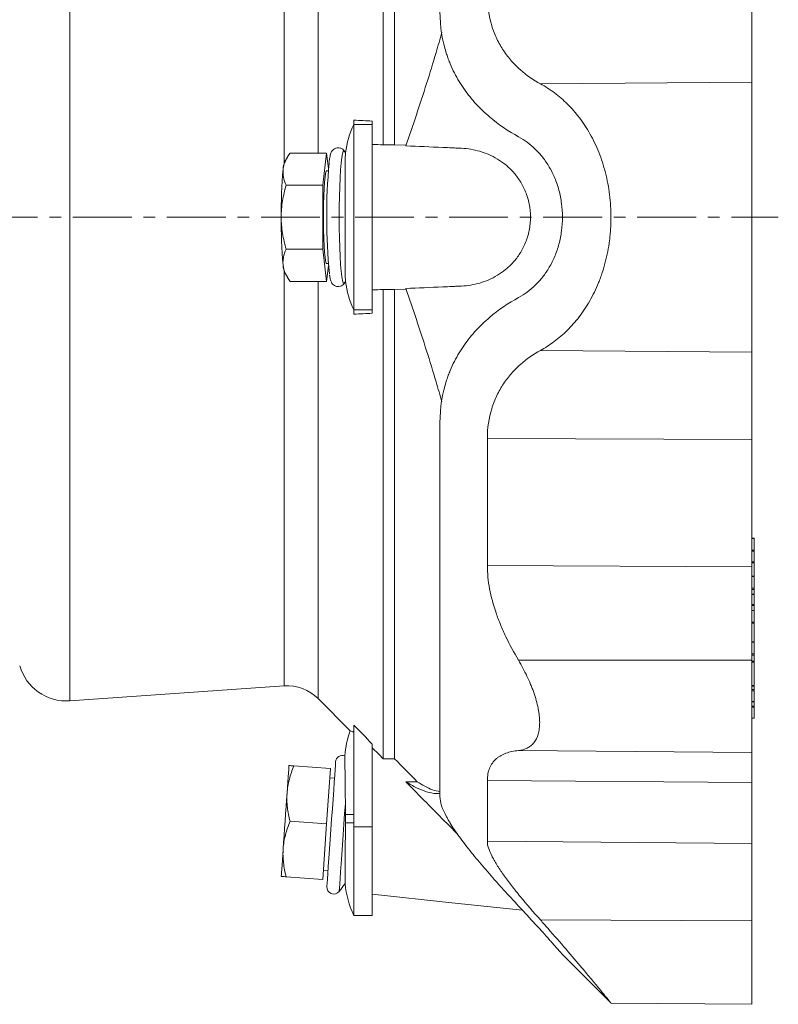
# Model space of a CAD drawing. Header units: millimetres. Extents: x 24 to 822, y -62 to 722.
# Tile 2 of 8: x 196 to 360, y -62 to 151. Entities that reach past the tile are written whole.
import ezdxf

# ---------------------------------------------------------------- set-up
doc = ezdxf.new("R2010")
doc.units = ezdxf.units.MM
doc.linetypes.add('CENTERX2', pattern=[20.32, 12.7, -2.54, 2.54, -2.54])
doc.layers.add('FORMAT', color=7, linetype='Continuous')

msp = doc.modelspace()

# ---------------------------------------------------------------- linework, layer by layer
at = {"color": 7, "linetype": 'Continuous', "lineweight": 15}
for p, q in [((274.18, 123.96), (274.18, 225.3)), ((276.65, 123.96), (276.65, 225.3)), ((267.84, 128.32), (267.84, 129.28)), ((267.84, 88.36), (267.84, 128.32)), ((271.84, 128.32), (271.84, 129.1)), ((271.84, 88.36), (271.84, 128.32)), ((274.18, 123.96), (276.65, 123.96)), ((276.65, 123.96), (279.1, 123.86)), ((253.51, 121.3), (252.9, 120.25)), ((261.98, 122.19), (254.07, 122.19)), ((261.98, 122.19), (261.15, 115.27)), ((262.39, 118.84), (261.98, 122.19)), ((265.83, 122.58), (265.8, 122.63)), ((262.35, 118.34), (261.98, 118.34)), ((261.15, 115.27), (253.24, 115.27)), ((261.15, 115.27), (261.15, 101.41)), ((261.15, 101.41), (253.24, 101.41)), ((261.15, 101.41), (261.98, 94.48)), ((261.98, 98.34), (262.35, 98.34)), ((261.98, 94.48), (262.39, 97.84)), ((252.9, 96.43), (253.51, 95.37)), ((261.98, 94.48), (254.07, 94.48)), ((265.8, 94.05), (265.83, 94.09)), ((276.65, 92.71), (274.18, 92.71)), ((274.18, -8.62), (274.18, 92.71)), ((279.1, 92.82), (276.65, 92.71)), ((276.65, -8.62), (276.65, 92.71)), ((267.84, 87.4), (267.84, 88.36)), ((271.84, 87.58), (271.84, 88.36)), ((354.35, 39.01), (353.84, 39.01)), ((354.35, 36.43), (354.35, 38.96)), ((354.35, 33.9), (354.35, 36.23)), ((354.35, 30.79), (354.35, 33.7)), ((354.35, 30.78), (353.84, 30.78)), ((354.35, 28.2), (354.35, 30.72)), ((354.35, 26.95), (354.35, 27.9)), ((354.35, 26.94), (353.84, 26.94)), ((354.35, 24.68), (354.35, 26.88)), ((354.35, 23.42), (353.84, 23.42)), ((354.35, 23.43), (354.35, 24.48)), ((354.35, 20.84), (354.35, 23.36)), ((354.35, 16.64), (354.35, 20.64)), ((354.35, 16.62), (353.84, 16.62)), ((354.35, 14.05), (354.35, 16.57)), ((354.35, 12.48), (354.35, 13.74)), ((206.5, 3.89), (252.77, 7.13)), ((354.35, 6.3), (354.35, 7.05)), ((260.15, 4.37), (267.09, -2.58)), ((354.35, 3.71), (354.35, 6.05)), ((353.84, 3.66), (354.35, 3.66)), ((354.35, 2.76), (354.35, 3.64)), ((354.35, 0.17), (354.35, 2.5)), ((353.84, 0.11), (354.35, 0.11)), ((267.84, -23.33), (267.84, -1.35)), ((271.84, -23.33), (271.84, -5.45)), ((262.82, -10.73), (254.91, -10.17)), ((274.18, -8.62), (276.65, -8.62)), ((262.82, -10.73), (261.98, -22.7)), ((263.68, -12.79), (262.68, -12.72)), ((279.06, -13.58), (281.54, -13.58)), ((261.98, -22.7), (254.07, -22.14)), ((261.98, -22.7), (261.15, -34.67)), ((267.84, -42.46), (267.84, -23.33)), ((271.84, -42.46), (271.84, -23.33)), ((261.29, -32.67), (262.28, -32.74)), ((261.15, -34.67), (253.24, -34.12)), ((267.84, -42.46), (271.84, -42.46)), ((312.92, -50.91), (323.34, -61.33)), ((323.35, -61.39), (353.84, -61.66))]:
    msp.add_line(p, q, dxfattribs=at)
at = {"color": 8, "linetype": 'Continuous', "lineweight": 0}
for p, q in [((206.5, 212.79), (206.5, 3.89)), ((260.15, 122.19), (260.15, 212.31)), ((252.77, 119.85), (252.77, 209.55)), ((353.84, 137.49), (308.16, 137.13)), ((271.84, 128.32), (267.84, 128.32)), ((252.77, 7.13), (252.77, 96.83)), ((260.15, 4.37), (260.15, 94.48)), ((271.84, 88.36), (267.84, 88.36)), ((353.84, 79.19), (308.16, 79.55)), ((353.84, 60.35), (296.7, 60.51)), ((354.35, 38.96), (353.84, 38.96)), ((354.35, 36.43), (353.84, 36.43)), ((354.35, 36.23), (353.84, 36.23)), ((353.84, 32.85), (296.7, 33.11)), ((354.35, 33.9), (353.84, 33.9)), ((354.35, 33.7), (353.84, 33.7)), ((354.35, 30.72), (353.84, 30.72)), ((354.35, 28.2), (353.84, 28.2)), ((354.35, 27.9), (353.84, 27.9)), ((354.35, 26.88), (353.84, 26.88)), ((354.35, 24.68), (353.84, 24.68)), ((354.35, 24.48), (353.84, 24.48)), ((354.35, 23.36), (353.84, 23.36)), ((354.35, 20.84), (353.84, 20.84)), ((354.35, 20.64), (353.84, 20.64)), ((354.35, 16.57), (353.84, 16.57)), ((354.35, 14.05), (353.84, 14.05)), ((354.35, 13.74), (353.84, 13.74)), ((353.84, 12.66), (303.4, 12.69)), ((354.35, 12.48), (353.84, 12.48)), ((354.35, 12.23), (353.84, 12.23)), ((354.35, 7.23), (353.84, 7.23)), ((354.35, 7.05), (353.84, 7.05)), ((354.35, 6.3), (353.84, 6.3)), ((354.35, 6.05), (353.84, 6.05)), ((354.35, 3.71), (353.84, 3.71)), ((354.35, 2.76), (353.84, 2.76)), ((354.35, 2.5), (353.84, 2.5)), ((354.35, 0.17), (353.84, 0.17)), ((353.84, -7.28), (303.4, -6.84)), ((353.84, -13.74), (296.7, -13.31)), ((267.84, -20.66), (266.04, -20.66)), ((267.84, -22.46), (266.04, -22.46)), ((271.84, -23.33), (267.84, -23.33)), ((353.84, -26.93), (296.7, -26.46)), ((353.84, -43.61), (308.16, -43.44))]:
    msp.add_line(p, q, dxfattribs=at)
at = {"color": 8, "linetype": 'Continuous', "lineweight": 0, "flags": 128}
for points in [[(265.8, 122.63), (265.72, 122.7), (265.56, 122.55), (265.4, 122.04), (265.26, 121.19), (265.12, 120.02), (265, 118.56), (264.9, 116.84), (264.81, 114.91), (264.75, 112.81), (264.71, 110.6), (264.7, 108.34), (264.71, 106.07), (264.75, 103.87), (264.81, 101.77), (264.9, 99.84), (265, 98.12), (265.12, 96.66), (265.26, 95.49), (265.4, 94.64), (265.56, 94.13), (265.72, 93.98), (265.8, 94.05)], [(266.03, -18.32), (265.87, -20.52), (265.72, -22.78), (265.56, -25.04), (265.4, -27.25), (265.26, -29.35), (265.12, -31.29), (265, -33.02), (264.9, -34.5), (264.81, -35.7), (264.75, -36.57), (264.71, -37.1), (264.7, -37.28)]]:
    msp.add_lwpolyline(points, dxfattribs=at)
at = {"color": 7, "linetype": 'Continuous', "lineweight": 15, "flags": 128}
for points in [[(261.98, 118.34), (261.88, 118.24), (261.75, 117.79), (261.63, 117), (261.53, 115.9), (261.43, 114.52), (261.36, 112.92), (261.31, 111.16), (261.29, 109.29), (261.29, 107.39), (261.31, 105.52), (261.36, 103.76), (261.43, 102.16), (261.53, 100.78), (261.63, 99.68), (261.75, 98.89), (261.88, 98.44), (261.98, 98.34)], [(253.84, -10.1), (253.83, -10.2), (253.81, -10.51), (253.78, -11.01), (253.73, -11.7), (253.67, -12.57), (253.6, -13.61), (253.51, -14.78), (253.42, -16.08)], [(263.92, -9.3), (263.91, -9.48), (263.87, -10.03), (263.81, -10.92), (263.72, -12.14), (263.62, -13.65), (263.5, -15.4), (263.36, -17.36), (263.21, -19.46), (263.06, -21.66), (262.9, -23.88), (262.75, -26.07), (262.6, -28.18), (262.47, -30.13), (262.34, -31.89), (262.24, -33.4), (262.15, -34.61), (262.09, -35.51), (262.05, -36.05), (262.04, -36.23), (262.04, -36.23)], [(253.42, -16.08), (253.33, -17.49), (253.22, -18.97), (253.11, -20.51), (253, -22.07), (252.9, -23.63), (252.79, -25.17), (252.68, -26.65), (252.59, -28.06)], [(252.17, -34.04), (252.18, -33.94), (252.2, -33.63), (252.23, -33.13), (252.28, -32.44), (252.34, -31.57), (252.41, -30.53), (252.5, -29.36), (252.59, -28.06)], [(271.84, -37.9), (289.04, -39.71), (304.27, -41.31)]]:
    msp.add_lwpolyline(points, dxfattribs=at)
at = {"color": 7, "linetype": 'Continuous', "lineweight": 15}
for centre, radius, start, end in [((287.09, 119.34), 21.25, 154.9424, 172.1405), ((245.25, 108.34), 25.03, 33.7733, 34.806), ((257.09, 118.58), 4.5, 158.2883, 178.1303), ((390.05, 108.45), 128.06, 174.802, 185.523), ((353.42, 109.47), 101.26, 174.7499, 180.6375), ((353.42, 107.21), 101.26, 179.3625, 185.2501), ((257.09, 98.09), 4.5, 181.8697, 201.7117), ((245.25, 108.34), 25.03, 325.194, 326.223), ((287.09, 97.34), 21.25, 187.8595, 205.0576), ((205.77, 14.36), 10.5, 195.9446, 274), ((253.43, -2.35), 9.5, 45, 94), ((287.09, -9.66), 21.25, 160.4609, 175.5085), ((265.42, -9.41), 1.5, 70.8114, 176), ((245.25, -21.53), 25.03, 320.9937, 325.7924), ((287.09, -33.46), 21.25, 185.7712, 205.0576), ((263.54, -36.34), 1.5, 176, 320.9937)]:
    msp.add_arc(centre, radius, start, end, dxfattribs=at)
for points, knots in [([(296.7, 156.16), (296.7, 153.85), (297.03, 151.7), (297.79, 149.2), (297.97, 148.71), (298.34, 147.75), (298.54, 147.29), (299.18, 145.94), (299.67, 145.1), (300.46, 143.91), (300.74, 143.52), (301.32, 142.77), (301.62, 142.41), (302.54, 141.37), (303.18, 140.73), (305.19, 138.96), (306.63, 137.97), (308.16, 137.13)], [0, 0, 0, 0, 0.25, 0.25, 0.3125, 0.3125, 0.375, 0.375, 0.5, 0.5, 0.5625, 0.5625, 0.625, 0.625, 0.75, 0.75, 1, 1, 1, 1]), ([(353.84, 156.33), (353.84, 154.35), (353.84, 152.41), (353.84, 148.69), (353.84, 146.92), (353.84, 143.66), (353.84, 142.17), (353.84, 139.55), (353.84, 138.42), (353.84, 137.49)], [0, 0, 0, 0, 0.25, 0.25, 0.5, 0.5, 0.75, 0.75, 1, 1, 1, 1]), ([(303.46, 125.7), (301.24, 126.91), (299.12, 128.33), (296.65, 130.44), (296.16, 130.88), (295.21, 131.79), (294.74, 132.27), (293.38, 133.75), (292.52, 134.8), (290.95, 137.03), (290.22, 138.22), (289.25, 140.13), (288.95, 140.79), (288.52, 141.8), (288.39, 142.15), (288.13, 142.85), (288.01, 143.2), (286.96, 146.39), (286.46, 149.44), (286.46, 152.74)], [0, 0, 0, 0, 0.25, 0.25, 0.3125, 0.3125, 0.375, 0.375, 0.5, 0.5, 0.625, 0.625, 0.6875, 0.6875, 0.71875, 0.71875, 0.75, 0.75, 1, 1, 1, 1]), ([(286.88, 148.23), (286.47, 146.79), (285.41, 143.09), (283.57, 137.14), (281.38, 130.39), (279.84, 125.96), (279.06, 123.75)], [0, 0, 0, 0, 0.1735414, 0.4457673, 0.7228812, 1, 1, 1, 1]), ([(308.16, 79.55), (309.19, 80.12), (310.2, 80.76), (312.13, 82.2), (313.06, 83), (314.85, 84.77), (315.71, 85.73), (316.93, 87.33), (317.33, 87.89), (318.1, 89.05), (318.46, 89.64), (319.52, 91.49), (320.15, 92.8), (320.86, 94.55), (321, 94.9), (321.26, 95.62), (321.39, 95.99), (321.75, 97.09), (321.98, 97.84), (322.57, 100.12), (322.87, 101.69), (323.14, 103.71), (323.18, 104.12), (323.26, 104.94), (323.29, 105.35), (323.38, 106.6), (323.4, 107.43), (323.41, 109.9), (323.31, 111.54), (323.01, 113.99), (322.88, 114.8), (322.58, 116.39), (322.4, 117.17), (322.01, 118.7), (321.79, 119.45), (321.31, 120.93), (321.05, 121.65), (320.2, 123.77), (319.57, 125.09), (318.52, 126.95), (318.15, 127.55), (317.39, 128.71), (316.99, 129.27), (315.76, 130.88), (314.9, 131.86), (313.1, 133.64), (312.16, 134.45), (310.21, 135.91), (309.2, 136.56), (308.16, 137.13)], [0, 0, 0, 0, 0.0625, 0.0625, 0.125, 0.125, 0.1875, 0.1875, 0.21875, 0.21875, 0.25, 0.25, 0.3125, 0.3125, 0.328125, 0.328125, 0.34375, 0.34375, 0.375, 0.375, 0.4375, 0.4375, 0.453125, 0.453125, 0.46875, 0.46875, 0.5, 0.5, 0.5625, 0.5625, 0.59375, 0.59375, 0.625, 0.625, 0.65625, 0.65625, 0.6875, 0.6875, 0.75, 0.75, 0.78125, 0.78125, 0.8125, 0.8125, 0.875, 0.875, 0.9375, 0.9375, 1, 1, 1, 1]), ([(353.84, 137.49), (353.84, 136.95), (353.84, 136.32), (353.84, 134.9), (353.84, 134.11), (353.84, 132.32), (353.84, 131.34), (353.84, 129.18), (353.84, 128), (353.84, 125.47), (353.84, 124.12), (353.84, 121.25), (353.84, 119.75), (353.84, 116.62), (353.84, 115), (353.84, 111.7), (353.84, 110.02), (353.84, 106.66), (353.84, 104.98), (353.84, 101.68), (353.84, 100.06), (353.84, 96.93), (353.84, 95.42), (353.84, 92.56), (353.84, 91.21), (353.84, 88.68), (353.84, 87.5), (353.84, 85.34), (353.84, 84.35), (353.84, 82.57), (353.84, 81.77), (353.84, 80.35), (353.84, 79.73), (353.84, 79.19)], [0, 0, 0, 0, 0.0625, 0.0625, 0.125, 0.125, 0.1875, 0.1875, 0.25, 0.25, 0.3125, 0.3125, 0.375, 0.375, 0.4375, 0.4375, 0.5, 0.5, 0.5625, 0.5625, 0.625, 0.625, 0.6875, 0.6875, 0.75, 0.75, 0.8125, 0.8125, 0.875, 0.875, 0.9375, 0.9375, 1, 1, 1, 1]), ([(312.92, 108.34), (312.92, 109.34), (312.86, 110.33), (312.66, 111.78), (312.58, 112.26), (312.39, 113.21), (312.28, 113.69), (311.91, 115.07), (311.61, 115.95), (311.08, 117.2), (310.89, 117.62), (310.49, 118.41), (310.28, 118.8), (309.63, 119.91), (309.16, 120.61), (308.4, 121.57), (308.14, 121.89), (307.6, 122.48), (307.33, 122.77), (305.93, 124.12), (304.74, 125), (303.46, 125.7)], [0, 0, 0, 0, 0.125, 0.125, 0.1875, 0.1875, 0.25, 0.25, 0.375, 0.375, 0.4375, 0.4375, 0.5, 0.5, 0.625, 0.625, 0.6875, 0.6875, 0.75, 0.75, 1, 1, 1, 1]), ([(265.89, 122.47), (265.86, 122.53), (265.78, 122.68), (265.48, 123.02), (264.93, 123.32), (264.25, 123.37), (263.66, 123.15), (263.26, 122.8), (263.03, 122.46), (262.88, 122.11), (262.76, 121.71), (262.69, 121.33), (262.66, 121.12)], [0, 0, 0, 0, 0.054282, 0.141061, 0.230724, 0.322838, 0.411281, 0.48927, 0.572164, 0.673652, 0.824591, 1, 1, 1, 1]), ([(279.06, 123.75), (281.74, 123.63), (284.42, 123.51), (287.77, 123.37), (288.77, 123.32), (289.78, 123.28), (290.45, 123.25), (290.78, 123.23), (292.46, 123.15), (293.77, 122.93), (295.71, 122.37), (296.35, 122.14), (297.62, 121.59), (298.26, 121.26), (299.48, 120.53), (300.08, 120.11), (301.23, 119.17), (301.79, 118.64), (302.83, 117.48), (303.31, 116.84), (303.98, 115.78), (304.2, 115.41), (304.59, 114.64), (304.78, 114.24), (305.11, 113.42), (305.26, 112.99), (305.53, 112.11), (305.64, 111.65), (305.91, 110.26), (306.01, 109.31), (306.01, 108.1), (306, 107.85), (305.98, 107.37), (305.96, 107.13), (305.89, 106.41), (305.82, 105.94), (305.64, 105.02), (305.52, 104.56), (305.26, 103.67), (305.1, 103.25), (304.77, 102.42), (304.58, 102.02), (304.18, 101.24), (303.97, 100.88), (303.3, 99.82), (302.82, 99.19), (302.03, 98.31), (301.76, 98.03), (301.21, 97.51), (300.92, 97.26), (300.07, 96.56), (299.47, 96.15), (298.26, 95.41), (297.63, 95.09), (296.35, 94.54), (295.71, 94.31), (293.76, 93.74), (292.44, 93.53), (290.77, 93.44), (290.43, 93.43), (289.76, 93.4), (288.76, 93.36), (287.75, 93.31), (284.41, 93.16), (281.74, 93.04), (279.06, 92.93)], [0, 0, 0, 0, 0.125, 0.125, 0.15625, 0.171875, 0.171875, 0.1875, 0.1875, 0.25, 0.25, 0.28125, 0.28125, 0.3125, 0.3125, 0.34375, 0.34375, 0.375, 0.375, 0.40625, 0.40625, 0.421875, 0.421875, 0.4375, 0.4375, 0.453125, 0.453125, 0.46875, 0.46875, 0.5, 0.5, 0.507813, 0.507813, 0.515625, 0.515625, 0.53125, 0.53125, 0.546875, 0.546875, 0.5625, 0.5625, 0.578125, 0.578125, 0.59375, 0.59375, 0.625, 0.625, 0.640625, 0.640625, 0.65625, 0.65625, 0.6875, 0.6875, 0.71875, 0.71875, 0.75, 0.75, 0.8125, 0.8125, 0.828125, 0.828125, 0.84375, 0.875, 0.875, 1, 1, 1, 1]), ([(252.59, 118.73), (252.62, 119.02), (252.68, 119.32), (252.85, 119.9), (252.96, 120.19), (253.34, 121.06), (253.68, 121.63), (254.07, 122.19)], [0, 0, 0, 0, 0.25, 0.25, 0.5, 0.5, 1, 1, 1, 1]), ([(266.04, 94.43), (266.04, 94.48), (266.03, 94.61), (266.02, 94.93), (266.02, 95.06), (266.01, 95.35), (266.01, 95.52), (266, 96.08), (265.99, 96.52), (265.99, 97.29), (265.98, 97.56), (265.98, 98.15), (265.98, 98.45), (265.97, 99.41), (265.97, 100.1), (265.96, 101.21), (265.96, 101.6), (265.96, 102.39), (265.96, 102.79), (265.96, 104.01), (265.95, 104.85), (265.95, 106.15), (265.95, 106.59), (265.95, 107.46), (265.95, 108.34), (265.95, 109.21), (265.95, 110.09), (265.95, 110.53), (265.95, 111.83), (265.96, 112.67), (265.96, 113.89), (265.96, 114.29), (265.96, 115.08), (265.96, 115.46), (265.97, 116.58), (265.97, 117.26), (265.98, 118.22), (265.98, 118.53), (265.98, 119.11), (265.99, 119.39), (265.99, 120.16), (266, 120.6), (266.01, 121.16), (266.01, 121.32), (266.02, 121.62), (266.02, 121.74), (266.03, 122.06), (266.04, 122.19), (266.04, 122.24)], [0, 0, 0, 0, 0.0625, 0.0625, 0.09375, 0.09375, 0.125, 0.125, 0.1875, 0.1875, 0.21875, 0.21875, 0.25, 0.25, 0.3125, 0.3125, 0.34375, 0.34375, 0.375, 0.375, 0.4375, 0.4375, 0.46875, 0.46875, 0.5, 0.53125, 0.53125, 0.5625, 0.5625, 0.625, 0.625, 0.65625, 0.65625, 0.6875, 0.6875, 0.75, 0.75, 0.78125, 0.78125, 0.8125, 0.8125, 0.875, 0.875, 0.90625, 0.90625, 0.9375, 0.9375, 1, 1, 1, 1]), ([(262.66, 121.12), (262.64, 121.02), (262.58, 120.77), (262.55, 120.42), (262.52, 120.2)], [0, 0, 0, 0, 0.395697, 1, 1, 1, 1]), ([(253.24, 115.27), (252.98, 115.83), (252.78, 116.4), (252.55, 117.56), (252.52, 118.14), (252.59, 118.73)], [0, 0, 0, 0, 0.5, 0.5, 1, 1, 1, 1]), ([(252.17, 108.34), (252.17, 108.92), (252.19, 109.51), (252.29, 110.69), (252.36, 111.28), (252.65, 113.01), (252.91, 114.15), (253.24, 115.27)], [0, 0, 0, 0, 0.25, 0.25, 0.5, 0.5, 1, 1, 1, 1]), ([(253.24, 101.41), (252.91, 102.54), (252.64, 103.69), (252.27, 106), (252.17, 107.17), (252.17, 108.34)], [0, 0, 0, 0, 0.5, 0.5, 1, 1, 1, 1]), ([(312.92, 108.34), (312.92, 107.34), (312.86, 106.35), (312.66, 104.9), (312.58, 104.42), (312.39, 103.46), (312.28, 102.99), (311.91, 101.61), (311.61, 100.73), (311.08, 99.47), (310.89, 99.06), (310.49, 98.26), (310.28, 97.88), (309.63, 96.76), (309.16, 96.07), (308.4, 95.1), (308.14, 94.79), (307.6, 94.19), (307.33, 93.91), (305.93, 92.56), (304.74, 91.68), (303.46, 90.97)], [0, 0, 0, 0, 0.125, 0.125, 0.1875, 0.1875, 0.25, 0.25, 0.375, 0.375, 0.4375, 0.4375, 0.5, 0.5, 0.625, 0.625, 0.6875, 0.6875, 0.75, 0.75, 1, 1, 1, 1]), ([(252.59, 97.95), (252.55, 98.24), (252.54, 98.54), (252.57, 99.12), (252.61, 99.41), (252.78, 100.27), (252.98, 100.84), (253.24, 101.41)], [0, 0, 0, 0, 0.25, 0.25, 0.5, 0.5, 1, 1, 1, 1]), ([(254.07, 94.48), (253.68, 95.05), (253.34, 95.62), (252.83, 96.77), (252.66, 97.36), (252.59, 97.95)], [0, 0, 0, 0, 0.5, 0.5, 1, 1, 1, 1]), ([(262.6, 95.92), (262.61, 95.82), (262.67, 95.36), (262.78, 94.89), (262.95, 94.38), (263.2, 93.94), (263.65, 93.52), (264.28, 93.3), (264.95, 93.37), (265.46, 93.65), (265.77, 93.98), (265.86, 94.14), (265.9, 94.22)], [0, 0, 0, 0, 0.062013, 0.301834, 0.44408, 0.547993, 0.627492, 0.710335, 0.793884, 0.869043, 0.940296, 1, 1, 1, 1]), ([(286.88, 68.45), (286.47, 69.89), (285.41, 73.59), (283.57, 79.54), (281.38, 86.28), (279.84, 90.71), (279.06, 92.93)], [0, 0, 0, 0, 0.1735414, 0.4457673, 0.7228812, 1, 1, 1, 1]), ([(303.46, 90.97), (301.24, 89.77), (299.12, 88.35), (296.65, 86.24), (296.16, 85.8), (295.21, 84.88), (294.74, 84.41), (293.38, 82.93), (292.52, 81.88), (290.95, 79.64), (290.22, 78.45), (289.25, 76.55), (288.95, 75.89), (288.52, 74.87), (288.39, 74.53), (288.13, 73.83), (288.01, 73.48), (286.96, 70.29), (286.46, 67.24), (286.46, 63.94)], [0, 0, 0, 0, 0.25, 0.25, 0.3125, 0.3125, 0.375, 0.375, 0.5, 0.5, 0.625, 0.625, 0.6875, 0.6875, 0.71875, 0.71875, 0.75, 0.75, 1, 1, 1, 1]), ([(296.7, 60.51), (296.7, 62.83), (297.03, 64.98), (297.79, 67.48), (297.97, 67.97), (298.34, 68.93), (298.54, 69.39), (299.18, 70.74), (299.67, 71.58), (300.46, 72.77), (300.74, 73.16), (301.32, 73.9), (301.62, 74.26), (302.54, 75.3), (303.18, 75.94), (305.19, 77.72), (306.63, 78.71), (308.16, 79.55)], [0, 0, 0, 0, 0.25, 0.25, 0.3125, 0.3125, 0.375, 0.375, 0.5, 0.5, 0.5625, 0.5625, 0.625, 0.625, 0.75, 0.75, 1, 1, 1, 1]), ([(353.84, 60.35), (353.84, 62.32), (353.84, 64.27), (353.84, 67.99), (353.84, 69.76), (353.84, 73.02), (353.84, 74.51), (353.84, 77.12), (353.84, 78.25), (353.84, 79.19)], [0, 0, 0, 0, 0.25, 0.25, 0.5, 0.5, 0.75, 0.75, 1, 1, 1, 1]), ([(286.46, 63.94), (286.46, 59.46), (286.46, 55), (286.46, 46.25), (286.46, 41.95), (286.46, 33.58), (286.46, 29.52), (286.46, 21.72), (286.46, 17.98), (286.46, 10.91), (286.46, 7.58), (286.46, 1.37), (286.46, -1.51), (286.46, -6.76), (286.46, -9.13), (286.46, -13.36), (286.46, -15.21), (286.46, -16.8)], [0, 0, 0, 0, 0.125, 0.125, 0.25, 0.25, 0.375, 0.375, 0.5, 0.5, 0.625, 0.625, 0.75, 0.75, 0.875, 0.875, 1, 1, 1, 1]), ([(296.7, 60.51), (296.7, 55.74), (296.7, 51.04), (296.7, 41.89), (296.7, 37.42), (296.7, 33.11)], [0, 0, 0, 0, 0.5, 0.5, 1, 1, 1, 1]), ([(353.84, 60.35), (353.84, 55.56), (353.84, 50.84), (353.84, 41.65), (353.84, 37.18), (353.84, 32.85)], [0, 0, 0, 0, 0.5, 0.5, 1, 1, 1, 1]), ([(354.35, 39.01), (354.35, 39.01), (354.35, 39.01), (354.35, 38.99), (354.35, 38.97), (354.35, 38.96)], [0, 0, 0, 0, 0.303748, 0.669569, 1, 1, 1, 1]), ([(354.35, 36.43), (354.35, 36.41), (354.35, 36.38), (354.35, 36.3), (354.35, 36.27), (354.35, 36.23)], [0, 0, 0, 0, 0.5, 0.5, 1, 1, 1, 1]), ([(303.4, 12.69), (302.42, 14.34), (301.52, 16.01), (300.3, 18.55), (299.92, 19.41), (299.39, 20.7), (299.21, 21.13), (298.88, 22), (298.73, 22.44), (297.98, 24.62), (297.51, 26.35), (297.03, 28.91), (296.91, 29.76), (296.75, 31.46), (296.7, 32.29), (296.7, 33.11)], [0, 0, 0, 0, 0.25, 0.25, 0.375, 0.375, 0.4375, 0.4375, 0.5, 0.5, 0.75, 0.75, 0.875, 0.875, 1, 1, 1, 1]), ([(353.84, 12.66), (353.84, 14.42), (353.84, 16.19), (353.84, 19.7), (353.84, 21.44), (353.84, 24.86), (353.84, 26.53), (353.84, 29.78), (353.84, 31.35), (353.84, 32.85)], [0, 0, 0, 0, 0.25, 0.25, 0.5, 0.5, 0.75, 0.75, 1, 1, 1, 1]), ([(354.35, 33.7), (354.35, 33.72), (354.35, 33.75), (354.35, 33.83), (354.35, 33.86), (354.35, 33.9)], [0, 0, 0, 0, 0.5, 0.5, 1, 1, 1, 1]), ([(354.35, 30.78), (354.35, 30.78), (354.35, 30.77), (354.35, 30.76), (354.35, 30.73), (354.35, 30.72)], [0, 0, 0, 0, 0.342481, 0.678377, 1, 1, 1, 1]), ([(354.35, 28.2), (354.35, 28.18), (354.35, 28.16), (354.35, 28.1), (354.35, 28.07), (354.35, 28), (354.35, 27.97), (354.35, 27.93), (354.35, 27.91), (354.35, 27.9)], [0, 0, 0, 0, 0.25, 0.25, 0.5, 0.5, 0.75, 0.75, 1, 1, 1, 1]), ([(354.35, 26.94), (354.35, 26.94), (354.35, 26.93), (354.35, 26.92), (354.35, 26.89), (354.35, 26.88)], [0, 0, 0, 0, 0.342478, 0.678375, 1, 1, 1, 1]), ([(354.35, 24.68), (354.35, 24.65), (354.35, 24.62), (354.35, 24.55), (354.35, 24.51), (354.35, 24.48)], [0, 0, 0, 0, 0.5, 0.5, 1, 1, 1, 1]), ([(354.35, 23.41), (354.35, 23.41), (354.35, 23.41), (354.35, 23.39), (354.35, 23.37), (354.35, 23.36)], [0, 0, 0, 0, 0.303746, 0.669612, 1, 1, 1, 1]), ([(354.35, 20.84), (354.35, 20.81), (354.35, 20.78), (354.35, 20.71), (354.35, 20.67), (354.35, 20.64)], [0, 0, 0, 0, 0.5, 0.5, 1, 1, 1, 1]), ([(354.35, 16.62), (354.35, 16.62), (354.35, 16.62), (354.35, 16.61), (354.35, 16.59), (354.35, 16.57)], [0, 0, 0, 0, 0.075201, 0.440458, 1, 1, 1, 1]), ([(354.35, 14.05), (354.35, 14.03), (354.35, 14), (354.35, 13.94), (354.35, 13.9), (354.35, 13.83), (354.35, 13.8), (354.35, 13.76), (354.35, 13.74), (354.35, 13.74)], [0, 0, 0, 0, 0.25, 0.25, 0.5, 0.5, 0.75, 0.75, 1, 1, 1, 1]), ([(303.4, 12.69), (304.08, 11.53), (304.7, 10.37), (305.54, 8.62), (305.8, 8.03), (306.17, 7.14), (306.29, 6.85), (306.52, 6.26), (306.63, 5.97), (307.13, 4.52), (307.45, 3.39), (307.72, 2.03), (307.77, 1.76), (307.85, 1.23), (307.89, 0.97), (307.97, 0.19), (308, -0.3), (308, -1.23), (307.98, -1.68), (307.87, -2.53), (307.79, -2.93), (307.46, -4.04), (307.15, -4.66), (306.63, -5.29), (306.53, -5.41), (306.3, -5.63), (306.18, -5.74), (305.82, -6.03), (305.55, -6.19), (304.71, -6.61), (304.08, -6.77), (303.4, -6.84)], [0, 0, 0, 0, 0.125, 0.125, 0.1875, 0.1875, 0.21875, 0.21875, 0.25, 0.25, 0.375, 0.375, 0.40625, 0.40625, 0.4375, 0.4375, 0.5, 0.5, 0.5625, 0.5625, 0.625, 0.625, 0.75, 0.75, 0.78125, 0.78125, 0.8125, 0.8125, 0.875, 0.875, 1, 1, 1, 1]), ([(353.84, -7.28), (353.84, -7.21), (353.84, -7.03), (353.84, -6.45), (353.84, -6.05), (353.84, -5.01), (353.84, -4.37), (353.84, -2.88), (353.84, -2.02), (353.84, -0.12), (353.84, 0.92), (353.84, 3.12), (353.84, 4.28), (353.84, 6.65), (353.84, 7.86), (353.84, 10.28), (353.84, 11.49), (353.84, 12.66)], [0, 0, 0, 0, 0.125, 0.125, 0.25, 0.25, 0.375, 0.375, 0.5, 0.5, 0.625, 0.625, 0.75, 0.75, 0.875, 0.875, 1, 1, 1, 1]), ([(354.35, 12.23), (354.35, 12.27), (354.35, 12.33), (354.35, 12.44), (354.35, 12.47), (354.35, 12.48)], [0, 0, 0, 0, 0.5, 0.5, 1, 1, 1, 1]), ([(354.35, 12.23), (354.35, 11.46), (354.35, 10.61), (354.35, 8.89), (354.35, 8.03), (354.35, 7.23)], [0, 0, 0, 0, 0.5, 0.5, 1, 1, 1, 1]), ([(354.35, 7.05), (354.35, 7.07), (354.35, 7.1), (354.35, 7.17), (354.35, 7.2), (354.35, 7.23)], [0, 0, 0, 0, 0.5, 0.5, 1, 1, 1, 1]), ([(354.35, 6.3), (354.35, 6.27), (354.35, 6.23), (354.35, 6.12), (354.35, 6.08), (354.35, 6.05)], [0, 0, 0, 0, 0.5, 0.5, 1, 1, 1, 1]), ([(354.35, 3.71), (354.35, 3.7), (354.35, 3.67), (354.35, 3.66), (354.35, 3.66)], [0, 0, 0, 0, 0.5407001, 1, 1, 1, 1]), ([(354.35, 2.76), (354.35, 2.73), (354.35, 2.68), (354.35, 2.58), (354.35, 2.53), (354.35, 2.5)], [0, 0, 0, 0, 0.5, 0.5, 1, 1, 1, 1]), ([(354.35, 0.17), (354.35, 0.15), (354.35, 0.12), (354.35, 0.12), (354.35, 0.11)], [0, 0, 0, 0, 0.5407001, 1, 1, 1, 1]), ([(267.1, -2.57), (267.1, -2.57), (267.1, -2.56), (267.36, -2.69), (267.71, -2.87), (267.84, -2.94)], [0, 0, 0, 0, 0.286045, 0.722518, 1, 1, 1, 1]), ([(265.91, -8), (265.91, -7.99), (265.91, -7.93), (265.91, -8.17), (265.92, -8.76), (265.93, -9.79), (265.95, -11.16), (265.97, -12.87), (266, -15.18), (266.02, -17.14), (266.03, -18.32)], [0, 0, 0, 0, 0.00562, 0.136813, 0.271805, 0.40294, 0.53805, 0.666087, 0.798205, 1, 1, 1, 1]), ([(303.4, -6.84), (302.42, -6.94), (301.52, -7.13), (300.3, -7.58), (299.92, -7.76), (299.39, -8.07), (299.21, -8.18), (298.88, -8.42), (298.73, -8.54), (297.98, -9.21), (297.51, -9.85), (297.03, -11.01), (296.91, -11.43), (296.75, -12.32), (296.7, -12.8), (296.7, -13.31)], [0, 0, 0, 0, 0.25, 0.25, 0.375, 0.375, 0.4375, 0.4375, 0.5, 0.5, 0.75, 0.75, 0.875, 0.875, 1, 1, 1, 1]), ([(353.84, -7.28), (353.84, -7.4), (353.84, -7.62), (353.84, -8.28), (353.84, -8.72), (353.84, -9.81), (353.84, -10.47), (353.84, -11.96), (353.84, -12.81), (353.84, -13.74)], [0, 0, 0, 0, 0.25, 0.25, 0.5, 0.5, 0.75, 0.75, 1, 1, 1, 1]), ([(253.42, -16.08), (253.46, -15.58), (253.52, -15.07), (253.69, -14.07), (253.8, -13.57), (254.18, -12.09), (254.52, -11.13), (254.91, -10.17)], [0, 0, 0, 0, 0.25, 0.25, 0.5, 0.5, 1, 1, 1, 1]), ([(253.84, -10.1), (253.84, -10.1), (253.87, -10.1), (253.97, -10.11), (254.04, -10.11), (254.32, -10.13), (254.59, -10.15), (254.91, -10.17)], [0, 0, 0, 0, 0.25, 0.25, 0.5, 0.5, 1, 1, 1, 1]), ([(279.06, -13.58), (282.04, -16.6), (285.77, -20.38), (289.51, -24.15), (290.26, -24.91)], [0, 0, 0, 0, 0.79905, 1, 1, 1, 1]), ([(286.33, -16.11), (286.1, -16.12), (285.22, -16.18), (283.57, -15.79), (281.38, -14.99), (279.84, -14.05), (279.06, -13.58)], [0, 0, 0, 0, 0.105548, 0.40017, 0.700083, 1, 1, 1, 1]), ([(281.54, -13.58), (282.65, -14.26), (284.37, -15.31), (285.92, -15.63), (286.46, -15.74)], [0, 0, 0, 0, 0.652871, 1, 1, 1, 1]), ([(296.7, -26.46), (296.7, -24.76), (296.7, -22.81), (296.7, -18.42), (296.7, -15.98), (296.7, -13.31)], [0, 0, 0, 0, 0.5, 0.5, 1, 1, 1, 1]), ([(353.84, -26.93), (353.84, -25.23), (353.84, -23.27), (353.84, -18.86), (353.84, -16.41), (353.84, -13.74)], [0, 0, 0, 0, 0.5, 0.5, 1, 1, 1, 1]), ([(254.07, -22.14), (253.82, -21.14), (253.62, -20.14), (253.38, -18.12), (253.35, -17.1), (253.42, -16.08)], [0, 0, 0, 0, 0.5, 0.5, 1, 1, 1, 1]), ([(303.46, -40.44), (301.24, -38.06), (299.12, -35.74), (296.65, -32.92), (296.16, -32.35), (295.21, -31.24), (294.74, -30.68), (293.38, -29.04), (292.52, -27.97), (290.95, -25.91), (290.22, -24.91), (289.25, -23.46), (288.95, -22.99), (288.52, -22.29), (288.39, -22.06), (288.13, -21.61), (288.01, -21.39), (286.96, -19.44), (286.46, -17.97), (286.46, -16.8)], [0, 0, 0, 0, 0.25, 0.25, 0.3125, 0.3125, 0.375, 0.375, 0.5, 0.5, 0.625, 0.625, 0.6875, 0.6875, 0.71875, 0.71875, 0.75, 0.75, 1, 1, 1, 1]), ([(252.59, -28.06), (252.62, -27.55), (252.68, -27.04), (252.85, -26.04), (252.96, -25.54), (253.34, -24.06), (253.68, -23.1), (254.07, -22.14)], [0, 0, 0, 0, 0.25, 0.25, 0.5, 0.5, 1, 1, 1, 1]), ([(265.95, -35.6), (265.95, -35.56), (265.95, -35.48), (265.96, -34.87), (265.96, -33.91), (265.97, -32.59), (265.98, -30.97), (265.99, -29.07), (266.01, -27), (266.03, -24.77), (266.04, -23.24), (266.04, -22.46)], [0, 0, 0, 0, 0.112647, 0.222579, 0.3357, 0.445585, 0.558663, 0.668435, 0.781397, 0.889188, 1, 1, 1, 1]), ([(296.7, -26.46), (296.7, -27.28), (297.03, -28.32), (297.79, -29.87), (297.97, -30.19), (298.34, -30.85), (298.54, -31.19), (299.18, -32.23), (299.67, -32.95), (300.46, -34.08), (300.74, -34.46), (301.32, -35.23), (301.62, -35.63), (302.54, -36.81), (303.18, -37.62), (305.19, -40.06), (306.63, -41.73), (308.16, -43.44)], [0, 0, 0, 0, 0.25, 0.25, 0.3125, 0.3125, 0.375, 0.375, 0.5, 0.5, 0.5625, 0.5625, 0.625, 0.625, 0.75, 0.75, 1, 1, 1, 1]), ([(353.84, -26.93), (353.84, -27.63), (353.84, -28.53), (353.84, -30.71), (353.84, -32), (353.84, -34.88), (353.84, -36.49), (353.84, -39.91), (353.84, -41.74), (353.84, -43.61)], [0, 0, 0, 0, 0.25, 0.25, 0.5, 0.5, 0.75, 0.75, 1, 1, 1, 1]), ([(253.24, -34.12), (252.98, -33.11), (252.78, -32.11), (252.55, -30.09), (252.52, -29.08), (252.59, -28.06)], [0, 0, 0, 0, 0.5, 0.5, 1, 1, 1, 1]), ([(252.17, -34.04), (252.17, -34.04), (252.19, -34.04), (252.29, -34.05), (252.36, -34.05), (252.65, -34.07), (252.91, -34.09), (253.24, -34.12)], [0, 0, 0, 0, 0.25, 0.25, 0.5, 0.5, 1, 1, 1, 1]), ([(312.92, -50.91), (312.92, -50.91), (312.86, -50.83), (312.66, -50.61), (312.58, -50.52), (312.39, -50.31), (312.28, -50.18), (311.91, -49.76), (311.61, -49.41), (311.08, -48.82), (310.89, -48.6), (310.49, -48.16), (310.28, -47.92), (309.63, -47.19), (309.16, -46.66), (308.4, -45.82), (308.14, -45.53), (307.6, -44.94), (307.33, -44.64), (305.93, -43.11), (304.74, -41.8), (303.46, -40.44)], [0, 0, 0, 0, 0.125, 0.125, 0.1875, 0.1875, 0.25, 0.25, 0.375, 0.375, 0.4375, 0.4375, 0.5, 0.5, 0.625, 0.625, 0.6875, 0.6875, 0.75, 0.75, 1, 1, 1, 1]), ([(323.35, -61.32), (323.36, -61.34), (323.42, -61.41), (323.01, -60.91), (322.17, -59.87), (320.89, -58.31), (319.21, -56.28), (316.86, -53.47), (313.73, -49.79), (310.63, -46.22), (308.69, -44.04), (308.16, -43.44)], [0, 0, 0, 0, 0.039524, 0.15394, 0.259182, 0.367062, 0.481066, 0.59749, 0.763519, 0.934324, 1, 1, 1, 1]), ([(353.84, -43.61), (353.84, -44.7), (353.84, -45.8), (353.84, -47.97), (353.84, -49.05), (353.84, -51.16), (353.84, -52.19), (353.84, -54.16), (353.84, -55.1), (353.84, -56.83), (353.84, -57.62), (353.84, -59.03), (353.84, -59.64), (353.84, -60.63), (353.84, -61.01), (353.84, -61.53), (353.84, -61.66), (353.84, -61.66)], [0, 0, 0, 0, 0.125, 0.125, 0.25, 0.25, 0.375, 0.375, 0.5, 0.5, 0.625, 0.625, 0.75, 0.75, 0.875, 0.875, 1, 1, 1, 1])]:
    msp.add_open_spline(points, degree=3, knots=knots, dxfattribs=at)
for points in [[(267.84, 129.28), (269.18, 129.22), (270.51, 129.16), (271.84, 129.1)], [(271.84, 124.06), (272.62, 124.03), (273.4, 124), (274.18, 123.96)], [(274.18, 92.71), (273.4, 92.68), (272.62, 92.65), (271.84, 92.61)], [(271.84, 87.58), (270.51, 87.52), (269.18, 87.46), (267.84, 87.4)], [(267.84, -1.35), (269.18, -2.72), (270.51, -4.08), (271.84, -5.45)], [(271.84, -6.25), (272.62, -7.04), (273.4, -7.83), (274.18, -8.62)], [(276.65, -8.62), (278.28, -10.27), (279.91, -11.93), (281.54, -13.58)], [(266.03, -18.32), (266.03, -19.09), (266.04, -19.87), (266.04, -20.66)], [(266.04, -20.66), (266.05, -21.26), (266.05, -21.86), (266.04, -22.46)]]:
    msp.add_open_spline(points, degree=3, dxfattribs=at)
at = {"layer": 'FORMAT', "linetype": 'CENTERX2', "lineweight": 0}
msp.add_line((24.29, 108.34), (359.55, 108.34), dxfattribs=at)

doc.saveas('drawing.dxf')
